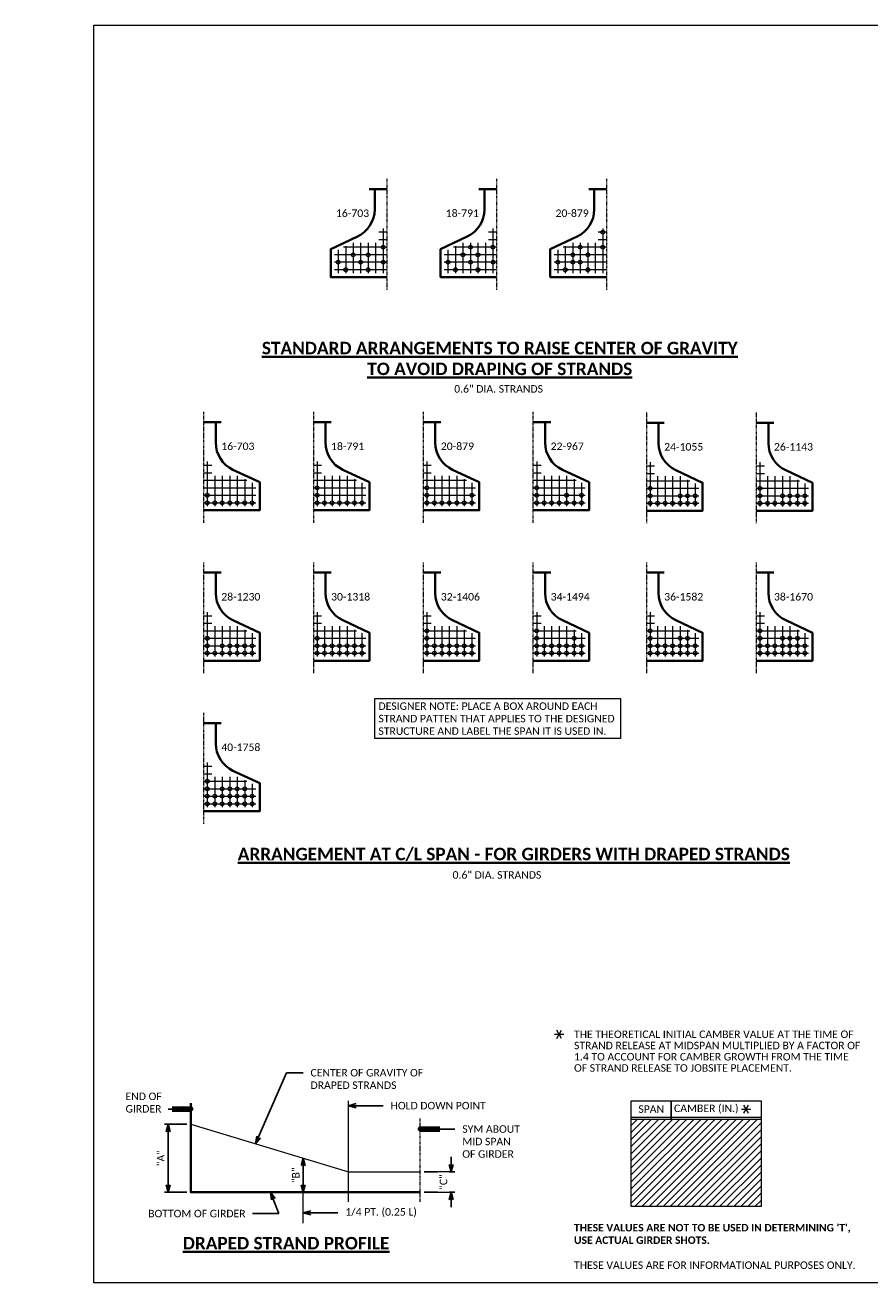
# Model space of a CAD drawing. Extents: x -388 to 987, y 70 to 322.
# Tile 13 of 16: x 255 to 424, y 70 to 322. Entities that reach past the tile are written whole.
import ezdxf
from ezdxf import colors
from ezdxf.entities.mleader import LeaderData, LeaderLine
from ezdxf.enums import TextEntityAlignment as Align
from ezdxf.math import Vec2, Vec3

# ---------------------------------------------------------------- set-up
doc = ezdxf.new("R2010")
doc.units = 0
doc.header["$MEASUREMENT"] = 0
doc.linetypes.add('Wisdot4', pattern=[0.28125, 0.125, -0.0625, 0.03125, -0.0625])
for name, color, linetype, lineweight in [('B_ANNO', 7, 'Continuous', 18), ('B_ANNO_DIM', 7, 'Continuous', 18), ('B_ANNO_SYMB', 7, 'Continuous', 18), ('B_ANNO_TEXT', 7, 'Continuous', 18), ('B_ANNO_TEXT_TITLE', 7, 'Continuous', 40), ('B_CNTR_GIRD', 2, 'Wisdot4', 18), ('B_CONC_GIRD', 50, 'Continuous', 40), ('B_DETAIL', 7, 'Continuous', 18), ('B_STEEL', 92, 'Continuous', 18)]:
    doc.layers.add(name, color=color, linetype=linetype, lineweight=lineweight)
doc.layers.add('B_ANNO_DESIGN_NOTES', color=1, linetype='Continuous', lineweight=18, true_color=0xff0000)
doc.layers.add('B_ANNO_NOPLOT', color=47, linetype='Continuous', lineweight=18, plot=False)
doc.styles.add('Annotative', font='calibri.ttf', dxfattribs={"height": 0.0625})
doc.styles.get("Standard").update_dxf_attribs({"font": 'calibri.ttf'})
doc.styles.add('Title', font='calibrib.ttf', dxfattribs={"height": 0.125})
doc.dimstyles.new('Annotative', dxfattribs={"dimscale": 0, "dimtxt": 0.0625, "dimasz": 0.0625, "dimexe": 0.03125, "dimexo": 0.03125, "dimgap": 0.03125, "dimtad": 1, "dimdec": 3, "dimzin": 3, "dimdsep": 46, "dimlunit": 4, "dimtxsty": 'Standard', "dimblk": 'OPEN30', "dimcen": 0.03125, "dimaunit": 1, "dimadec": 0, "dimazin": 3, "dimtfac": 0.75, "dimtdec": 3, "dimtofl": 0, "dimtmove": 0, "dimatfit": 3, "dimldrblk": 'OPEN30', "dimfxl": 1, "dimtfill": 1, "dimfrac": 1, "dimtolj": 1, "dimtzin": 0, "dimarcsym": 0})

# ---------------------------------------------------------------- blocks, each defined once
blk = doc.blocks.new('_Open30')
at = {"color": 0, "linetype": 'ByBlock', "lineweight": -2}
for p, q in [((-1, 0.27), (0, 0)), ((0, 0), (-1, -0.27)), ((0, 0), (-1, 0))]:
    blk.add_line(p, q, dxfattribs=at)
blk = doc.blocks.new('*D46')
at = {"layer": 'B_ANNO_DIM', "color": 0, "lineweight": -2, "transparency": 16777216}
for p, q in [((18.67, 31.79), (14.17, 31.79)), ((14.92, 19.67), (14.92, 30.29)), ((18.67, 18.17), (14.17, 18.17))]:
    blk.add_line(p, q, dxfattribs=at)
at = {"layer": 'Defpoints', "color": 0, "transparency": 16777216}
for p in [(14.92, 31.79), (19.42, 31.79), (19.42, 18.17)]:
    blk.add_point(p, dxfattribs=at)
at = {"layer": 'B_ANNO_DIM', "color": 0, "lineweight": -2, "transparency": 16777216, "xscale": 1.5, "yscale": 1.5, "zscale": 1.5}
for p, rotation in [((14.92, 31.79), 90), ((14.92, 18.17), 270)]:
    blk.add_blockref('_Open30', p, dxfattribs=dict(at, rotation=rotation))
at = {"layer": 'B_ANNO_DIM', "color": 0, "transparency": 16777216, "insert": (13.41, 24.98), "char_height": 1.5, "attachment_point": 5, "rotation": 90, "bg_fill": 3, "box_fill_scale": 1.25, "bg_fill_color": 256, "bg_fill_true_color": 13158600, "bg_fill_transparency": 0}
blk.add_mtext('\\A1;"A"', dxfattribs=at)
blk = doc.blocks.new('*D47')
at = {"layer": 'B_ANNO_DIM', "color": 0, "lineweight": -2, "transparency": 16777216}
for p, q in [((71.59, 23.72), (71.59, 25.22)), ((66.21, 22.22), (72.34, 22.22)), ((66.21, 18.17), (72.34, 18.17)), ((71.59, 16.67), (71.59, 15.17))]:
    blk.add_line(p, q, dxfattribs=at)
at = {"layer": 'Defpoints', "color": 0, "transparency": 16777216}
for p in [(65.46, 22.22), (65.46, 18.17)]:
    blk.add_point(p, dxfattribs=at)
at = {"layer": 'B_ANNO_DIM', "color": 0, "lineweight": -2, "transparency": 16777216, "xscale": 1.5, "yscale": 1.5, "zscale": 1.5}
for p, rotation in [((71.59, 22.22), 270), ((71.59, 18.17), 90)]:
    blk.add_blockref('_Open30', p, dxfattribs=dict(at, rotation=rotation))
at = {"layer": 'B_ANNO_DIM', "color": 0, "transparency": 16777216, "insert": (70.07, 20.2), "char_height": 1.5, "attachment_point": 5, "rotation": 90, "bg_fill": 3, "box_fill_scale": 1.25, "bg_fill_color": 256, "bg_fill_true_color": 13158600, "bg_fill_transparency": 0}
blk.add_mtext('\\A1;"C"', dxfattribs=at)
at = {"layer": 'Defpoints', "color": 0, "transparency": 16777216}
blk.add_point((71.59, 22.22), dxfattribs=at)
blk = doc.blocks.new('*D52')
at = {"layer": 'B_ANNO_DIM', "color": 0, "lineweight": -2, "transparency": 16777216}
blk.add_line((41.98, 19.67), (41.98, 23.47), dxfattribs=at)
at = {"layer": 'Defpoints', "color": 0, "transparency": 16777216}
for p in [(41.98, 24.97), (41.98, 24.97), (41.98, 18.17)]:
    blk.add_point(p, dxfattribs=at)
at = {"layer": 'B_ANNO_DIM', "color": 0, "lineweight": -2, "transparency": 16777216, "xscale": 1.5, "yscale": 1.5, "zscale": 1.5}
for p, rotation in [((41.98, 24.97), 90), ((41.98, 18.17), 270)]:
    blk.add_blockref('_Open30', p, dxfattribs=dict(at, rotation=rotation))
at = {"layer": 'B_ANNO_DIM', "color": 0, "transparency": 16777216, "insert": (40.48, 21.57), "char_height": 1.5, "attachment_point": 5, "rotation": 90, "bg_fill": 3, "box_fill_scale": 1.25, "bg_fill_color": 256, "bg_fill_true_color": 13158600, "bg_fill_transparency": 0}
blk.add_mtext('\\A1;"B"', dxfattribs=at)
blk = doc.blocks.new('SYMBOLS')
at = {"layer": 'B_ANNO_SYMB', "color": 0, "lineweight": -2}
for p, q in [((-1.73, -0.79), (-1.26, 0.02)), ((-1.26, -0.79), (-1.73, 0.02)), ((-1.97, -0.38), (-1.03, -0.38))]:
    blk.add_line(p, q, dxfattribs=at)
blk = doc.blocks.new('STRAND ARANGEMENT DETAIL')
at = {"layer": 'B_CNTR_GIRD'}
blk.add_line((0, 22.29), (0, 0), dxfattribs=at)
at = {"layer": 'B_CONC_GIRD'}
blk.add_line((0, 20.23), (-3.56, 20.23), dxfattribs=at)
blk.add_lwpolyline([(0, 2.58), (-11.25, 2.58), (-11.25, 8.2), (-5.9, 10.7, 0.290745), (-2.44, 16.14), (-2.44, 20.23)], format="xyb", dxfattribs=at)
at = {"layer": 'B_DETAIL'}
for p, q in [((0, 11.58), (-1.64, 11.58)), ((-0.75, 12.32), (-0.75, 3.41)), ((-9.75, 8.07), (-9.75, 3.41)), ((0, 8.58), (-8.68, 8.58)), ((-8.25, 8.78), (-8.25, 3.41)), ((-6.75, 9.48), (-6.75, 3.41)), ((-5.25, 9.48), (-5.25, 3.41)), ((-3.75, 9.48), (-3.75, 3.41)), ((-2.25, 9.48), (-2.25, 3.41)), ((0, 10.08), (-1.64, 10.08)), ((0, 7.08), (-10.5, 7.08)), ((0, 5.58), (-10.5, 5.58)), ((0, 4.08), (-10.5, 4.08))]:
    blk.add_line(p, q, dxfattribs=at)
blk = doc.blocks.new('INS_G45W_BASE2')
at = {"layer": 'B_ANNO_DESIGN_NOTES'}
h = blk.add_hatch(dxfattribs=at)
h.set_pattern_fill('ANSI31', color=256, scale=8)
h.set_pattern_definition([(45, (120.6927, 24.0539), (-0.707107, 0.707107), [])])
h.paths.add_polyline_path([(133.6927, 32.8039), (133.6927, 15.3039), (107.6927, 15.3039), (107.6927, 32.8039)])
blk.add_line((115.6927, 32.8039, 0.8422), (115.6927, 36.4663, 0.8422))
at = {"layer": 'B_ANNO'}
blk.add_line((133.6927, 33.1546, 0.8422), (107.6927, 33.1546, 0.8422), dxfattribs=at)
at = {"layer": 'B_ANNO', "color": 8, "lineweight": 0}
blk.add_line((107.6927, 32.8039, 0.8422), (107.6927, 32.8039, 0.8422), dxfattribs=at)
at = {"layer": 'B_ANNO', "elevation": 0.8422}
blk.add_lwpolyline([(107.6927, 32.8039), (107.6927, 36.4663), (133.6927, 36.4663), (133.6927, 32.8039)], dxfattribs=at)
blk.add_lwpolyline([(133.6927, 32.8039), (133.6927, 15.3039), (107.6927, 15.3039), (107.6927, 32.8039)], close=True, dxfattribs=at)
at = {"layer": 'B_ANNO_DIM'}
for p, q in [((38.6, 42.0956, 0.8422), (41.0776, 42.0956, 0.8422)), ((51.0697, 16.236, 0.8422), (51.0697, 36.4704, 0.8422)), ((41.9835, 11.9463, 0.8422), (41.9835, 18.4565, 0.8422))]:
    blk.add_line(p, q, dxfattribs=at)
at = {"layer": 'B_CNTR_GIRD'}
blk.add_line((65.4285, 16.236, 0.8422), (65.4285, 32.9087, 0.8422), dxfattribs=at)
at = {"layer": 'B_STEEL'}
for centre in [(101.9743, 210.5044, 0.8422), (57.9743, 207.505, 0.8422), (75.4741, 207.505, 0.8422), (79.9741, 207.505, 0.8422), (97.4743, 207.5044, 0.8422), (101.9743, 207.5044, 0.8422), (48.9743, 204.505, 0.8422), (51.9743, 206.005, 0.8422), (53.4743, 204.505, 0.8422), (54.9743, 206.005, 0.8422), (58.0181, 204.5046, 0.8422), (70.9741, 204.505, 0.8422), (73.9741, 206.005, 0.8422), (75.4741, 204.505, 0.8422), (76.9741, 206.005, 0.8422), (80.0177, 204.5046, 0.8422), (92.9743, 204.5044, 0.8422), (95.9743, 206.0044, 0.8422), (95.9743, 204.5046, 0.8422), (97.4743, 204.5044, 0.8422), (98.9742, 206.0046, 0.8422), (50.4758, 203.005, 0.8422), (54.9758, 203.005, 0.8422), (72.4756, 203.005, 0.8422), (76.9756, 203.005, 0.8422), (94.4758, 203.0044, 0.8422), (98.9758, 203.0044, 0.8422), (44.7408, 159.3039, 0.8422), (66.7407, 159.3045, 0.8422), (88.7408, 159.3035), (111.4841, 159.1989, 0.8422), (133.4845, 159.1989, 0.8422), (22.7409, 157.8039, 0.8422), (22.7409, 156.3039, 0.8422), (24.2394, 156.3039, 0.8422), (25.7409, 156.3039, 0.8422), (27.2409, 156.3039, 0.8422), (28.7409, 156.3039, 0.8422), (30.2394, 156.3039, 0.8422), (31.7409, 156.3039, 0.8422), (44.7408, 157.8039, 0.8422), (44.7408, 156.3039, 0.8422), (46.2393, 156.3039, 0.8422), (47.7408, 156.3039, 0.8422), (49.2408, 156.3039, 0.8422), (50.7408, 156.3039, 0.8422), (52.2393, 156.3039, 0.8422), (53.7408, 156.3039, 0.8422), (66.7407, 157.8045, 0.8422), (66.7407, 156.3045, 0.8422), (68.2392, 156.3045, 0.8422), (69.7407, 156.3045, 0.8422), (71.2407, 156.3045, 0.8422), (72.7407, 156.3045, 0.8422), (74.2392, 156.3045, 0.8422), (75.7407, 157.8045, 0.8422), (75.7407, 156.3045, 0.8422), (88.7408, 157.8035), (88.7408, 156.3035), (90.2393, 156.3035), (91.7408, 156.3035), (93.2408, 156.3035), (94.7408, 157.8035), (94.7408, 156.3035), (96.2393, 156.3035), (97.7408, 157.8035), (97.7408, 156.3035), (111.4841, 157.6989, 0.8422), (111.4841, 156.1989, 0.8422), (112.9826, 156.1989, 0.8422), (114.4841, 156.1989, 0.8422), (115.9841, 156.1989, 0.8422), (117.4841, 157.6989, 0.8422), (117.4841, 156.1989, 0.8422), (118.9826, 156.1989, 0.8422), (118.9841, 157.6989, 0.8422), (120.484, 157.6989, 0.8422), (120.484, 156.1989, 0.8422), (133.4845, 157.6989, 0.8422), (133.4845, 156.1989, 0.8422), (134.983, 156.1989, 0.8422), (136.4845, 156.1989, 0.8422), (137.9845, 157.6989, 0.8422), (137.9845, 156.1989, 0.8422), (139.4845, 157.6989, 0.8422), (139.4845, 156.1989, 0.8422), (140.983, 156.1989, 0.8422), (140.9845, 157.6989, 0.8422), (142.4844, 157.6989, 0.8422), (142.4844, 156.1989, 0.8422), (22.7407, 129.1522, 0.8422), (44.7409, 129.1522, 0.8422), (66.7408, 130.6512, 0.8422), (66.7408, 129.1512, 0.8422), (88.7409, 130.6517, 0.8422), (88.7409, 129.1517, 0.8422), (96.2413, 129.1517, 0.8422), (111.4842, 130.6517, 0.8422), (111.4842, 129.1517, 0.8422), (117.4842, 129.1517, 0.8422), (118.9844, 129.1517, 0.8422), (133.4843, 130.6517, 0.8422), (133.4843, 129.1517, 0.8422), (137.984, 129.1517, 0.8422), (139.4843, 129.1517, 0.8422), (140.9842, 129.1517, 0.8422), (22.7407, 127.6522, 0.8422), (22.7407, 126.1522, 0.8422), (24.2392, 126.1522, 0.8422), (25.7407, 127.6522, 0.8422), (25.7407, 126.1522, 0.8422), (27.2407, 127.6522, 0.8422), (27.2407, 126.1522, 0.8422), (28.7407, 127.6522, 0.8422), (28.7407, 126.1522, 0.8422), (30.2392, 126.1522, 0.8422), (30.2407, 127.6522, 0.8422), (31.7407, 127.6522, 0.8422), (31.7407, 126.1522, 0.8422), (44.7409, 127.6522, 0.8422), (44.7409, 126.1522, 0.8422), (46.2394, 126.1522, 0.8422), (46.2409, 127.6522, 0.8422), (47.7409, 127.6522, 0.8422), (47.7409, 126.1522, 0.8422), (49.2409, 127.6522, 0.8422), (49.2409, 126.1522, 0.8422), (50.7409, 127.6522, 0.8422), (50.7409, 126.1522, 0.8422), (52.2394, 126.1522, 0.8422), (52.2409, 127.6522, 0.8422), (53.7409, 127.6522, 0.8422), (53.7409, 126.1522, 0.8422), (66.7408, 127.6512, 0.8422), (66.7408, 126.1512, 0.8422), (68.2393, 126.1512, 0.8422), (68.2408, 127.6512, 0.8422), (69.7408, 127.6512, 0.8422), (69.7408, 126.1512, 0.8422), (71.2408, 127.6512, 0.8422), (71.2408, 126.1512, 0.8422), (72.7408, 127.6512, 0.8422), (72.7408, 126.1512, 0.8422), (74.2393, 126.1512, 0.8422), (74.2408, 127.6512, 0.8422), (75.7408, 127.6512, 0.8422), (75.7408, 126.1512, 0.8422), (88.7409, 127.6517, 0.8422), (88.7409, 126.1517, 0.8422), (90.2394, 126.1517, 0.8422), (90.2409, 127.6517, 0.8422), (91.7409, 127.6517, 0.8422), (91.7409, 126.1517, 0.8422), (93.2409, 127.6517, 0.8422), (93.2409, 126.1517, 0.8422), (94.7409, 127.6517, 0.8422), (94.7409, 126.1517, 0.8422), (96.2394, 126.1517, 0.8422), (96.2409, 127.6517, 0.8422), (97.7409, 127.6517, 0.8422), (97.7409, 126.1517, 0.8422), (111.4842, 127.6517, 0.8422), (111.4842, 126.1517, 0.8422), (112.9827, 126.1517, 0.8422), (112.9842, 127.6517, 0.8422), (114.4842, 127.6517, 0.8422), (114.4842, 126.1517, 0.8422), (115.9842, 127.6517, 0.8422), (115.9842, 126.1517, 0.8422), (117.4842, 127.6517, 0.8422), (117.4842, 126.1517, 0.8422), (118.9826, 126.1517, 0.8422), (118.9841, 127.6517, 0.8422), (120.4841, 127.6517, 0.8422), (120.4841, 126.1517, 0.8422), (133.4843, 127.6517, 0.8422), (133.4843, 126.1517, 0.8422), (134.9828, 126.1517, 0.8422), (134.9843, 127.6517, 0.8422), (136.4843, 127.6517, 0.8422), (136.4843, 126.1517, 0.8422), (137.9843, 127.6517, 0.8422), (137.9843, 126.1517, 0.8422), (139.4843, 127.6517, 0.8422), (139.4843, 126.1517, 0.8422), (140.9827, 126.1517, 0.8422), (140.9842, 127.6517, 0.8422), (142.4842, 127.6517, 0.8422), (142.4842, 126.1517, 0.8422), (22.7409, 100.4995, 0.8422), (22.7409, 98.9995, 0.8422), (25.7409, 98.9995, 0.8422), (27.2409, 98.9995, 0.8422), (28.7409, 98.9995, 0.8422), (30.2409, 98.9995, 0.8422), (22.7409, 97.4995, 0.8422), (22.7409, 95.9995, 0.8422), (24.2394, 95.9995, 0.8422), (24.2409, 97.4995, 0.8422), (25.7409, 97.4995, 0.8422), (25.7409, 95.9995, 0.8422), (27.2409, 97.4995, 0.8422), (27.2409, 95.9995, 0.8422), (28.7409, 97.4995, 0.8422), (28.7409, 95.9995, 0.8422), (30.2394, 95.9995, 0.8422), (30.2409, 97.4995, 0.8422), (31.7409, 97.4995, 0.8422), (31.7409, 95.9995, 0.8422)]:
    blk.add_circle(centre, 0.375, dxfattribs=at)
at = {"layer": 'B_ANNO_SYMB', "xscale": 2, "yscale": 2, "zscale": 2}
for p in [(96.2271, 50.5605, 0.8422), (133.6927, 35.5789, 0.8422)]:
    blk.add_blockref('SYMBOLS', p, dxfattribs=at)
at = {"layer": 'B_CONC_GIRD'}
for p in [(58.7242, 198.9296, 0.8422), (80.7242, 198.9296, 0.8422), (102.7242, 198.9296, 0.8422)]:
    blk.add_blockref('STRAND ARANGEMENT DETAIL', p, dxfattribs=at)
at = {"layer": 'B_CONC_GIRD', "xscale": -1}
for p in [(21.9909, 152.2289, 0.8422), (43.9909, 152.2289, 0.8422), (65.9909, 152.2289, 0.8422), (87.9909, 152.2289, 0.8422), (110.7344, 152.1233, 0.8422), (132.7344, 152.1233, 0.8422), (21.9909, 122.0767, 0.8422), (43.9909, 122.0767, 0.8422), (65.9909, 122.0767, 0.8422), (87.9909, 122.0767, 0.8422), (110.7344, 122.0767, 0.8422), (132.7344, 122.0767, 0.8422), (21.9909, 91.9245, 0.8422)]:
    blk.add_blockref('STRAND ARANGEMENT DETAIL', p, dxfattribs=at)
at = {"layer": 'B_ANNO_DESIGN_NOTES', "insert": (57.0396, 116.3102, 0.8422), "char_height": 1.5, "width": 47.751133, "attachment_point": 1, "style": 'Annotative', "bg_fill": 16, "box_fill_scale": 1.5, "bg_fill_color": 256, "bg_fill_transparency": 0}
blk.add_mtext('DESIGNER NOTE: PLACE A BOX AROUND EACH STRAND PATTEN THAT APPLIES TO THE DESIGNED STRUCTURE AND LABEL THE SPAN IT IS USED IN.', dxfattribs=at)
at = {"layer": 'B_ANNO_TEXT', "style": 'Annotative'}
for s, insert, char_height, width, attachment_point in [('16-703', (55.169, 215.0722, 0.8422), 1.5, 6.745486, 3), ('18-791', (77.169, 215.0722, 0.8422), 1.5, 6.745486, 3), ('20-879', (99.169, 215.0722, 0.8422), 1.5, 6.745486, 3), ('16-703', (25.5461, 168.3715, 0.8422), 1.5, 6.745486, 1), ('18-791', (47.5461, 168.3715, 0.8422), 1.5, 6.745486, 1), ('20-879', (69.5461, 168.3715, 0.8422), 1.5, 6.745486, 1), ('22-967', (91.5461, 168.3715), 1.5, 6.745486, 1), ('24-1055', (114.2896, 168.2659, 0.8422), 1.5, 7.949167, 1), ('26-1143', (136.2896, 168.2659, 0.8422), 1.5, 7.949167, 1), ('28-1230', (25.5461, 138.2193, 0.8422), 1.5, 7.949167, 1), ('30-1318', (47.5461, 138.2193, 0.8422), 1.5, 7.949167, 1), ('32-1406', (69.5461, 138.2193, 0.8422), 1.5, 7.949167, 1), ('34-1494', (91.5461, 138.2193, 0.8422), 1.5, 7.949167, 1), ('36-1582', (114.2896, 138.2193, 0.8422), 1.5, 7.949167, 1), ('38-1670', (136.2896, 138.2197, 0.8422), 1.5, 7.949167, 1), ('40-1758', (25.5461, 108.0671, 0.8422), 1.5, 7.949167, 1), ('SPAN', (111.6927, 34.8105, 0.8422), 1.50002, 8, 5), ('CAMBER (IN.)', (122.7274, 34.8105, 0.8422), 1.500022, 14.069363, 5), ("{\\fCalibri|b1|i0|c0|p34;THESE VALUES ARE NOT TO BE USED IN DETERMINING 'T', USE ACTUAL GIRDER SHOTS.\\P}\\PTHESE VALUES ARE FOR INFORMATIONAL PURPOSES ONLY.", (96.2271, 11.8039, 0.8422), 1.500001, 57.484483, 1)]:
    blk.add_mtext(s, dxfattribs=dict(at, insert=insert, char_height=char_height, width=width, attachment_point=attachment_point))
at = {"layer": 'B_ANNO_TEXT', "attachment_point": 1, "line_spacing_factor": 0.8, "style": 'Annotative'}
for insert, char_height in [((72.218, 179.8728, 0.8422), 1.500001), ((71.89, 82.4892, 0.8422), 1.5)]:
    blk.add_mtext('0.6" DIA. STRANDS', dxfattribs=dict(at, insert=insert, char_height=char_height))
at = {"layer": 'B_ANNO_TEXT', "insert": (96.2271, 50.5605, 0.8422), "char_height": 1.5000008, "width": 57.484483, "attachment_point": 1, "line_spacing_factor": 0.9, "style": 'Annotative'}
blk.add_mtext('THE THEORETICAL INITIAL CAMBER VALUE AT THE TIME OF STRAND RELEASE AT MIDSPAN MULTIPLIED BY A FACTOR OF 1.4 TO ACCOUNT FOR CAMBER GROWTH FROM THE TIME OF STRAND RELEASE TO JOBSITE PLACEMENT.', dxfattribs=at)
at = {"layer": 'B_ANNO_TEXT', "style": 'Annotative'}
blk.add_attdef('HAU', text='', height=1.5, dxfattribs=at).set_placement((312.9622, 153.7281, 1.6845), align=Align.MIDDLE_CENTER)
at = {"layer": 'B_ANNO_TEXT_TITLE', "insert": (81.3488, 188.5533, 0.8422), "char_height": 2.4996, "attachment_point": 2, "style": 'Title'}
blk.add_mtext('{\\LSTANDARD ARRANGEMENTS TO RAISE CENTER OF GRAVITY\\PTO AVOID DRAPING OF STRANDS}', dxfattribs=at)
at = {"layer": 'B_ANNO_TEXT_TITLE', "line_spacing_factor": 0.8, "style": 'Title'}
for s, insert, char_height, attachment_point in [('{\\LARRANGEMENT AT C/L SPAN - FOR GIRDERS WITH DRAPED STRANDS}', (84.1594, 87.1794, 0.8422), 2.4996, 2), ('{\\LDRAPED STRAND PROFILE}', (17.8345, 9.2035, 0.8422), 2.499987, 1)]:
    blk.add_mtext(s, dxfattribs=dict(at, insert=insert, char_height=char_height, attachment_point=attachment_point))
at = {"layer": 'B_ANNO_DIM'}
dim = blk.add_linear_dim(base=(14.9171, 31.7875, 0.8422), p1=(19.419, 18.171, 0.8422), p2=(19.419, 31.7875, 0.8422), angle=270, text='"A"', dimstyle='Annotative', dxfattribs=at)
dim.commit()
dim.dimension.update_dxf_attribs({"geometry": '*D46', "text_midpoint": (13.4136, 24.9792, 0.8422)})
for points in [[(19.419, 34.8353, 0.8422), (15.7235, 34.8353, 0.8422)], [(65.4285, 30.8088, 0.8422), (69.3378, 30.8088, 0.8422)]]:
    blk.add_leader(points, dimstyle='Annotative', override={"dimscale": 0, "dimtxt": 0.0625, "dimasz": 0.0625, "dimgap": 0.75, "dimtad": 1, "dimtxsty": 'Annotative', "dimclrd": 0, "dimldrblk": 'Open30', "dimlwd": 65534}, dxfattribs=at)
ml = blk.add_multileader_mtext('Standard', dxfattribs=at)
ml.set_content('CENTER OF GRAVITY OF\\PDRAPED STRANDS', color=256)
ml.set_leader_properties()
ml.set_arrow_properties(name='OPEN30')
ml.build(insert=Vec2(0, 0))
ml.multileader.update_dxf_attribs({"dogleg_length": 0.125, "arrow_head_size": 1.5, "scale": 24})
ctx = ml.context
ctx.base_point, ctx.scale, ctx.char_height, ctx.arrow_head_size, ctx.landing_gap_size, ctx.plane_origin = Vec3(41.924, 42.0956, 0.8422), 24, 1.5, 1.5, 1.5, Vec3(32.4185, 27.858, 0.8422)
notes = []
notes.append((ctx, [(0, (1, 1, 0), (41.0776, 42.0956, 0.8422), (1, 0), 0.8464, [(0, [(32.4185, 27.858, 0.8422), (38.6, 42.0956, 0.8422)], 0, [])])]))
ctx.mtext.insert, ctx.mtext.flow_direction = Vec3(43.424, 42.8566, 0.8422), 5
ml = blk.add_multileader_mtext('Standard', dxfattribs=at)
ml.set_content('HOLD DOWN POINT', color=256)
ml.set_leader_properties()
ml.set_arrow_properties(name='OPEN30')
ml.build(insert=Vec2(0, 0))
ml.multileader.update_dxf_attribs({"dogleg_length": 0.125, "arrow_head_size": 1.5, "scale": 24})
ctx = ml.context
ctx.base_point, ctx.scale, ctx.char_height, ctx.arrow_head_size, ctx.landing_gap_size, ctx.plane_origin = Vec3(57.979, 35.5006, 0.8422), 24, 1.5, 1.5, 1.5, Vec3(51.0697, 35.5006, 0.8422)
notes.append((ctx, [(0, (1, 1, 0), (54.979, 35.5006, 0.8422), (1, 0), 3, [(0, [(51.0697, 35.5006, 0.8422)], 0, [])])]))
ctx.mtext.insert, ctx.mtext.flow_direction = Vec3(59.479, 36.2616, 0.8422), 5
for ctx, leaders in notes:
    for number, flags, end, landing, length, lines in leaders:
        leader = LeaderData()
        leader.index, (leader.has_last_leader_line, leader.has_dogleg_vector, leader.attachment_direction) = number, flags
        leader.last_leader_point, leader.dogleg_vector, leader.dogleg_length = Vec3(end), Vec3(landing), length
        for number, points, colour, breaks in lines:
            line = LeaderLine()
            line.index, line.vertices, line.color, line.breaks = number, Vec3.list(points), colors.encode_raw_color(colour), breaks
            leader.lines.append(line)
        ctx.leaders.append(leader)
for base, p1, p2, text, picture, middle in [((71.5857, 22.2201, 0.8422), (65.4592, 18.171, 0.8422), (65.4592, 22.2201, 0.8422), '"C"', '*D47', (70.0707, 20.1955, 0.8422)), ((41.9835, 24.9667, 0.8422), (41.9835, 18.171, 0.8422), (41.9835, 24.9667, 0.8422), '"B"', '*D52', (40.4835, 21.5688, 0.8422))]:
    dim = blk.add_linear_dim(base=base, p1=p1, p2=p2, angle=270, text=text, dimstyle='Annotative', dxfattribs=at)
    dim.commit()
    dim.dimension.update_dxf_attribs({"geometry": picture, "text_midpoint": middle})
ml = blk.add_multileader_mtext('Standard', dxfattribs=at)
ml.set_content('END OF\\PGIRDER', color=256)
ml.set_leader_properties()
ml.set_arrow_properties(name='OPEN30')
ml.build(insert=Vec2(0, 0))
ml.multileader.update_dxf_attribs({"text_right_attachment_type": 3, "dogleg_length": 0.125, "arrow_head_size": 1.5, "scale": 24})
ctx = ml.context
ctx.base_point, ctx.scale, ctx.char_height, ctx.arrow_head_size, ctx.landing_gap_size, ctx.plane_origin = Vec3(4.8632, 37.3642, 0.8422), 24, 1.5, 1.5, 1.5, Vec3(19.419, 34.8353, 0.8422)
ctx.right_attachment = 3
notes = []
notes.append((ctx, [(0, (1, 1, 0), (17.9293, 34.8353, 0.8422), (-1, 0), 3, [(0, [(19.419, 34.8353, 0.8422)], 0, [])])]))
ctx.mtext.insert, ctx.mtext.flow_direction = Vec3(6.3632, 38.1246, 0.8422), 5
ml = blk.add_multileader_mtext('Standard', dxfattribs=at)
ml.set_content('BOTTOM OF GIRDER', color=256)
ml.set_leader_properties()
ml.set_arrow_properties(name='OPEN30')
ml.build(insert=Vec2(0, 0))
ml.multileader.update_dxf_attribs({"dogleg_length": 0.125, "arrow_head_size": 1.5, "scale": 24})
ctx = ml.context
ctx.base_point, ctx.scale, ctx.char_height, ctx.arrow_head_size, ctx.landing_gap_size, ctx.plane_origin = Vec3(9.4038, 13.8725, 0.8422), 24, 1.5, 1.5, 1.5, Vec3(35.4232, 18.171, 0.8422)
notes.append((ctx, [(0, (1, 1, 0), (34.8334, 13.8725, 0.8422), (-1, 0), 3, [(0, [(35.4232, 18.171, 0.8422), (37.05, 13.8725, 0.8422)], 0, [])])]))
ctx.mtext.insert, ctx.mtext.flow_direction = Vec3(10.9038, 14.6335, 0.8422), 5
for ctx, leaders in notes:
    for number, flags, end, landing, length, lines in leaders:
        leader = LeaderData()
        leader.index, (leader.has_last_leader_line, leader.has_dogleg_vector, leader.attachment_direction) = number, flags
        leader.last_leader_point, leader.dogleg_vector, leader.dogleg_length = Vec3(end), Vec3(landing), length
        for number, points, colour, breaks in lines:
            line = LeaderLine()
            line.index, line.vertices, line.color, line.breaks = number, Vec3.list(points), colors.encode_raw_color(colour), breaks
            leader.lines.append(line)
        ctx.leaders.append(leader)
at = {"layer": 'B_ANNO_NOPLOT', "flags": 128}
blk.add_lwpolyline([(0, 252), (323.9277, 252), (323.9277, 238.8552), (378, 238.8552), (378, 40.4996), (316.5708, 40.4996), (316.5708, 0), (0, 0), (0, 252)], dxfattribs=at)
at = {"layer": 'B_CONC_GIRD', "elevation": 0.8422}
blk.add_lwpolyline([(19.419, 36.0198), (19.419, 18.171), (65.4592, 18.171)], dxfattribs=at)
at = {"layer": 'B_STEEL', "elevation": 0.8422}
blk.add_lwpolyline([(19.419, 31.7875), (51.0697, 22.2201), (65.4592, 22.2201)], dxfattribs=at)
at = {"layer": 'B_ANNO_DIM'}
ml = blk.add_multileader_mtext('Standard', dxfattribs=at)
ml.set_content('SYM ABOUT\\PMID SPAN\\POF GIRDER', color=256)
ml.set_leader_properties()
ml.set_arrow_properties(name='OPEN30')
ml.build(insert=Vec2(0, 0))
ml.multileader.update_dxf_attribs({"dogleg_length": 0.125, "arrow_head_size": 1.5, "scale": 24})
ctx = ml.context
ctx.base_point, ctx.scale, ctx.char_height, ctx.arrow_head_size, ctx.landing_gap_size, ctx.plane_origin = Vec3(72.3378, 30.8088, 0.8422), 24, 1.5, 1.5, 1.5, Vec3(65.4285, 30.8088, 0.8422)
notes = []
notes.append((ctx, [(0, (1, 1, 0), (69.3378, 30.8088, 0.8422), (1, 0), 3, [(0, [(65.4285, 30.8088, 0.8422)], 0, [])])]))
ctx.mtext.insert, ctx.mtext.flow_direction = Vec3(73.8378, 31.5698, 0.8422), 5
ml = blk.add_multileader_mtext('Standard', dxfattribs=at)
ml.set_content('1/4 PT. (0.25 L)', color=256)
ml.set_leader_properties()
ml.set_arrow_properties(name='OPEN30')
ml.build(insert=Vec2(0, 0))
ml.multileader.update_dxf_attribs({"dogleg_length": 0.125, "arrow_head_size": 1.5, "scale": 24})
ctx = ml.context
ctx.base_point, ctx.scale, ctx.char_height, ctx.arrow_head_size, ctx.landing_gap_size, ctx.plane_origin = Vec3(48.8928, 14.0257, 0.8422), 24, 1.5, 1.5, 1.5, Vec3(41.9835, 14.0257, 0.8422)
notes.append((ctx, [(0, (1, 1, 0), (45.8928, 14.0257, 0.8422), (1, 0), 3, [(0, [(41.9835, 14.0257, 0.8422)], 0, [])])]))
ctx.mtext.insert, ctx.mtext.flow_direction = Vec3(50.3928, 14.9748, 0.8422), 5
for ctx, leaders in notes:
    for number, flags, end, landing, length, lines in leaders:
        leader = LeaderData()
        leader.index, (leader.has_last_leader_line, leader.has_dogleg_vector, leader.attachment_direction) = number, flags
        leader.last_leader_point, leader.dogleg_vector, leader.dogleg_length = Vec3(end), Vec3(landing), length
        for number, points, colour, breaks in lines:
            line = LeaderLine()
            line.index, line.vertices, line.color, line.breaks = number, Vec3.list(points), colors.encode_raw_color(colour), breaks
            leader.lines.append(line)
        ctx.leaders.append(leader)

msp = doc.modelspace()

# ---------------------------------------------------------------- block references
msp.add_blockref('INS_G45W_BASE2', (268.69, 70.01, -0.84))

doc.saveas('drawing.dxf')
